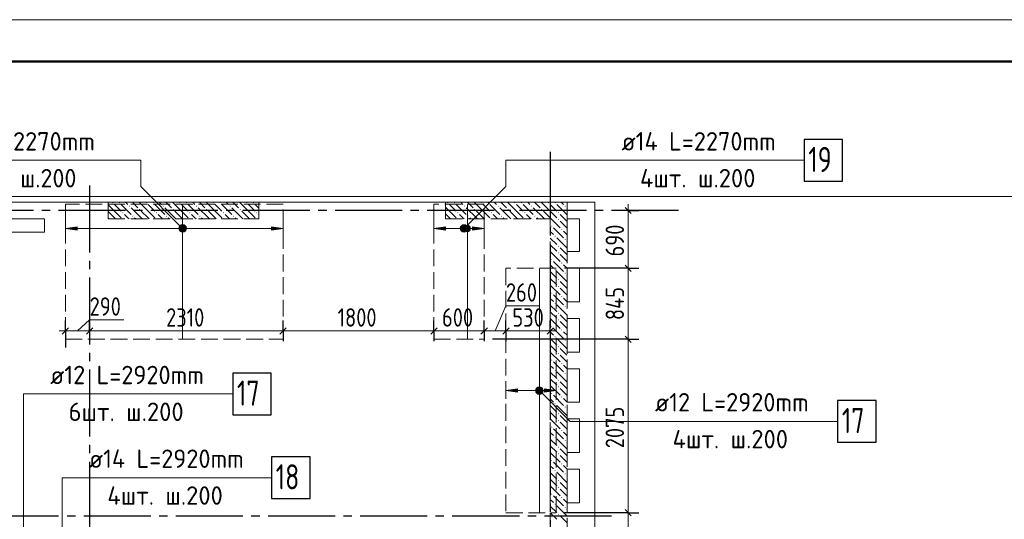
# Model space of a CAD drawing. Header units: millimetres. Extents: x 0 to 43617, y 0 to 59400.
# Tile 40 of 41: x 15489 to 27244, y 53432 to 59400. Entities that reach past the tile are written whole.
import ezdxf

# ---------------------------------------------------------------- set-up
doc = ezdxf.new("R2010")
doc.units = ezdxf.units.MM
doc.linetypes.add('______2', pattern=[270, 200, -70])
doc.linetypes.add('______5', pattern=[1100, 800, -100, 100, -100])
for name, color, linetype, lineweight in [('Standard', 7, 'Continuous', 25), ('ДОП Верх по Х', 7, 'Continuous', 25), ('ЖБ Пилон', 180, 'Continuous', 25), ('Оси', 40, '______5', 18), ('Позиционная метка номер позиции', 7, 'Continuous', 13), ('Примечания', 7, 'Continuous', 25)]:
    doc.layers.add(name, color=color, linetype=linetype, lineweight=lineweight)
doc.layers.add('ЖБ Перекрытие верхний уровень', color=7, linetype='Continuous', lineweight=25, true_color=0xe0e0ff)
doc.layers.add('ЖБ Стена верхний уровень', color=7, linetype='Continuous', lineweight=25, true_color=0x006e00)
doc.styles.add('GOST 2.304-81', font='txt')
doc.styles.add('ISOCPEUR', font='txt')

msp = doc.modelspace()

# ---------------------------------------------------------------- hatches: boundary and pattern name
at = {"layer": 'ДОП Верх по Х', "linetype": 'Continuous', "lineweight": 13, "transparency": 33554687}
for points in [[(16174, 56886), (16034, 56906), (16174, 56926)], [(20574, 56886), (20434, 56906), (20574, 56926)], [(21434, 54950), (21294, 54970), (21434, 54990)]]:
    msp.add_hatch(color=7, dxfattribs=at).paths.add_polyline_path(points, flags=16)
for points in [[(17402, 56888), (17402, 56925), (17396, 56906)], [(17402, 56925), (17415, 56874), (17415, 56939)], [(17402, 56925), (17402, 56888), (17415, 56874)], [(17415, 56939), (17434, 56869), (17434, 56944)], [(17415, 56939), (17415, 56874), (17434, 56869)], [(17434, 56944), (17434, 56869), (17453, 56874)], [(17434, 56944), (17453, 56874), (17453, 56939)], [(17453, 56939), (17453, 56874), (17466, 56888)], [(17453, 56939), (17466, 56888), (17466, 56925)], [(17466, 56925), (17466, 56888), (17472, 56906)], [(18494, 56886), (18634, 56906), (18494, 56926)], [(20802, 56888), (20802, 56925), (20796, 56906)], [(20802, 56925), (20815, 56874), (20815, 56939)], [(20802, 56925), (20802, 56888), (20815, 56874)], [(20815, 56939), (20834, 56869), (20834, 56944)], [(20815, 56939), (20815, 56874), (20834, 56869)], [(20834, 56944), (20834, 56869), (20853, 56874)], [(20834, 56944), (20853, 56874), (20853, 56939)], [(20853, 56939), (20853, 56874), (20866, 56888)], [(20853, 56939), (20866, 56888), (20866, 56925)], [(20866, 56925), (20866, 56888), (20872, 56906)], [(20894, 56886), (21034, 56906), (20894, 56926)], [(21661, 54951), (21661, 54989), (21656, 54970)], [(21661, 54989), (21675, 54938), (21675, 55002)], [(21661, 54989), (21661, 54951), (21675, 54938)], [(21675, 55002), (21694, 54932), (21694, 55008)], [(21675, 55002), (21675, 54938), (21694, 54932)], [(21694, 55008), (21694, 54932), (21712, 54938)], [(21694, 55008), (21712, 54938), (21712, 55002)], [(21712, 55002), (21712, 54938), (21726, 54951)], [(21712, 55002), (21726, 54951), (21726, 54989)], [(21726, 54989), (21726, 54951), (21731, 54970)], [(21754, 54950), (21894, 54970), (21754, 54990)]]:
    msp.add_hatch(color=7, dxfattribs=at).paths.add_polyline_path(points)
at = {"layer": 'ЖБ Пилон', "linetype": 'Continuous', "lineweight": 18, "transparency": 33554687}
for points in [[(16594, 57213), (16601, 57220), (16607, 57213), (16601, 57207)], [(16674, 57213), (16681, 57220), (16687, 57213), (16681, 57207)], [(16794, 57173), (16801, 57180), (16807, 57173), (16801, 57167)], [(16914, 57133), (16921, 57140), (16927, 57133), (16921, 57127)], [(16994, 57213), (17001, 57220), (17007, 57213), (17001, 57207)], [(17074, 57213), (17081, 57220), (17087, 57213), (17081, 57207)], [(17194, 57173), (17201, 57180), (17207, 57173), (17201, 57167)], [(17314, 57133), (17321, 57140), (17327, 57133), (17321, 57127)], [(17394, 57213), (17401, 57220), (17407, 57213), (17401, 57207)], [(17474, 57213), (17481, 57220), (17487, 57213), (17481, 57207)], [(17594, 57173), (17601, 57180), (17607, 57173), (17601, 57167)], [(17714, 57133), (17721, 57140), (17727, 57133), (17721, 57127)], [(17794, 57213), (17801, 57220), (17807, 57213), (17801, 57207)], [(17874, 57213), (17881, 57220), (17887, 57213), (17881, 57207)], [(17994, 57173), (18001, 57180), (18007, 57173), (18001, 57167)], [(18114, 57133), (18121, 57140), (18127, 57133), (18121, 57127)], [(18194, 57213), (18201, 57220), (18207, 57213), (18201, 57207)], [(18274, 57213), (18281, 57220), (18287, 57213), (18281, 57207)], [(16714, 57093), (16721, 57100), (16727, 57093), (16721, 57087)], [(16834, 57053), (16841, 57060), (16847, 57053), (16841, 57047)], [(17114, 57093), (17121, 57100), (17127, 57093), (17121, 57087)], [(17234, 57053), (17241, 57060), (17247, 57053), (17241, 57047)], [(17514, 57093), (17521, 57100), (17527, 57093), (17521, 57087)], [(17634, 57053), (17641, 57060), (17647, 57053), (17641, 57047)], [(17914, 57093), (17921, 57100), (17927, 57093), (17921, 57087)], [(18034, 57053), (18041, 57060), (18047, 57053), (18041, 57047)], [(18314, 57093), (18321, 57100), (18327, 57093), (18321, 57087)]]:
    msp.add_hatch(color=7, dxfattribs=at).paths.add_polyline_path(points, flags=16)
at = {"layer": 'ЖБ Стена верхний уровень', "linetype": 'Continuous', "lineweight": 18, "transparency": 33554687}
for points in [[(20594, 57213), (20601, 57220), (20607, 57213), (20601, 57207)], [(20674, 57213), (20681, 57220), (20687, 57213), (20681, 57207)], [(20794, 57173), (20801, 57180), (20807, 57173), (20801, 57167)], [(20914, 57133), (20921, 57140), (20927, 57133), (20921, 57127)], [(20994, 57213), (21001, 57220), (21007, 57213), (21001, 57207)], [(21074, 57213), (21081, 57220), (21087, 57213), (21081, 57207)], [(21194, 57173), (21201, 57180), (21207, 57173), (21201, 57167)], [(21314, 57133), (21321, 57140), (21327, 57133), (21321, 57127)], [(21394, 57213), (21401, 57220), (21407, 57213), (21401, 57207)], [(21474, 57213), (21481, 57220), (21487, 57213), (21481, 57207)], [(21594, 57173), (21601, 57180), (21607, 57173), (21601, 57167)], [(21714, 57133), (21721, 57140), (21727, 57133), (21721, 57127)], [(21794, 57213), (21801, 57220), (21807, 57213), (21801, 57207)], [(21874, 57213), (21881, 57220), (21887, 57213), (21881, 57207)], [(21994, 57173), (22001, 57180), (22007, 57173), (22001, 57167)], [(20714, 57093), (20721, 57100), (20727, 57093), (20721, 57087)], [(20834, 57053), (20841, 57060), (20847, 57053), (20841, 57047)], [(21114, 57093), (21121, 57100), (21127, 57093), (21121, 57087)], [(21234, 57053), (21241, 57060), (21247, 57053), (21241, 57047)], [(21514, 57093), (21521, 57100), (21527, 57093), (21521, 57087)], [(21634, 57053), (21641, 57060), (21647, 57053), (21641, 57047)], [(21914, 57093), (21921, 57100), (21927, 57093), (21921, 57087)], [(21914, 57013), (21921, 57020), (21927, 57013), (21921, 57007)], [(21834, 56933), (21841, 56940), (21847, 56933), (21841, 56927)], [(21954, 56893), (21961, 56900), (21967, 56893), (21961, 56887)], [(21874, 56813), (21881, 56820), (21887, 56813), (21881, 56807)], [(21994, 56773), (22001, 56780), (22007, 56773), (22001, 56767)], [(21914, 56693), (21921, 56700), (21927, 56693), (21921, 56687)], [(21914, 56613), (21921, 56620), (21927, 56613), (21921, 56607)], [(21834, 56533), (21841, 56540), (21847, 56533), (21841, 56527)], [(21954, 56493), (21961, 56500), (21967, 56493), (21961, 56487)], [(21874, 56413), (21881, 56420), (21887, 56413), (21881, 56407)], [(21994, 56373), (22001, 56380), (22007, 56373), (22001, 56367)], [(21914, 56293), (21921, 56300), (21927, 56293), (21921, 56287)], [(21914, 56213), (21921, 56220), (21927, 56213), (21921, 56207)], [(21834, 56133), (21841, 56140), (21847, 56133), (21841, 56127)], [(21954, 56093), (21961, 56100), (21967, 56093), (21961, 56087)], [(21874, 56013), (21881, 56020), (21887, 56013), (21881, 56007)], [(21994, 55973), (22001, 55980), (22007, 55973), (22001, 55967)], [(21914, 55893), (21921, 55900), (21927, 55893), (21921, 55887)], [(21834, 55733), (21841, 55740), (21847, 55733), (21841, 55727)], [(21914, 55813), (21921, 55820), (21927, 55813), (21921, 55807)], [(21874, 55613), (21881, 55620), (21887, 55613), (21881, 55607)], [(21954, 55693), (21961, 55700), (21967, 55693), (21961, 55687)], [(21914, 55493), (21921, 55500), (21927, 55493), (21921, 55487)], [(21994, 55573), (22001, 55580), (22007, 55573), (22001, 55567)], [(21914, 55413), (21921, 55420), (21927, 55413), (21921, 55407)], [(21834, 55333), (21841, 55340), (21847, 55333), (21841, 55327)], [(21954, 55293), (21961, 55300), (21967, 55293), (21961, 55287)], [(21874, 55213), (21881, 55220), (21887, 55213), (21881, 55207)], [(21994, 55173), (22001, 55180), (22007, 55173), (22001, 55167)], [(21914, 55093), (21921, 55100), (21927, 55093), (21921, 55087)], [(21914, 55013), (21921, 55020), (21927, 55013), (21921, 55007)], [(21834, 54933), (21841, 54940), (21847, 54933), (21841, 54927)], [(21954, 54893), (21961, 54900), (21967, 54893), (21961, 54887)], [(21874, 54813), (21881, 54820), (21887, 54813), (21881, 54807)], [(21994, 54773), (22001, 54780), (22007, 54773), (22001, 54767)], [(21914, 54693), (21921, 54700), (21927, 54693), (21921, 54687)], [(21914, 54613), (21921, 54620), (21927, 54613), (21921, 54607)], [(21834, 54533), (21841, 54540), (21847, 54533), (21841, 54527)], [(21954, 54493), (21961, 54500), (21967, 54493), (21961, 54487)], [(21874, 54413), (21881, 54420), (21887, 54413), (21881, 54407)], [(21994, 54373), (22001, 54380), (22007, 54373), (22001, 54367)], [(21914, 54293), (21921, 54300), (21927, 54293), (21921, 54287)], [(21914, 54213), (21921, 54220), (21927, 54213), (21921, 54207)], [(21834, 54133), (21841, 54140), (21847, 54133), (21841, 54127)], [(21954, 54093), (21961, 54100), (21967, 54093), (21961, 54087)], [(21874, 54013), (21881, 54020), (21887, 54013), (21881, 54007)], [(21994, 53973), (22001, 53980), (22007, 53973), (22001, 53967)], [(21914, 53893), (21921, 53900), (21927, 53893), (21921, 53887)], [(21834, 53733), (21841, 53740), (21847, 53733), (21841, 53727)], [(21914, 53813), (21921, 53820), (21927, 53813), (21921, 53807)], [(21874, 53613), (21881, 53620), (21887, 53613), (21881, 53607)], [(21954, 53693), (21961, 53700), (21967, 53693), (21961, 53687)], [(21914, 53493), (21921, 53500), (21927, 53493), (21921, 53487)], [(21994, 53573), (22001, 53580), (22007, 53573), (22001, 53567)]]:
    msp.add_hatch(color=7, dxfattribs=at).paths.add_polyline_path(points, flags=16)
at = {"layer": 'Позиционная метка номер позиции', "linetype": 'Continuous', "lineweight": 13, "transparency": 33554687}
for points in [[(17402, 56875), (17445, 56950), (17391, 56895)], [(17391, 56895), (17445, 56950), (17423, 56950)], [(17391, 56895), (17423, 56950), (17391, 56918)], [(17391, 56918), (17423, 56950), (17402, 56938)], [(17402, 56875), (17466, 56938), (17445, 56950)], [(17423, 56863), (17466, 56938), (17402, 56875)], [(17423, 56863), (17477, 56918), (17466, 56938)], [(17445, 56863), (17477, 56918), (17423, 56863)], [(17445, 56863), (17477, 56895), (17477, 56918)], [(20751, 56918), (20826, 56875), (20762, 56938)], [(20751, 56895), (20805, 56863), (20751, 56918)], [(20751, 56918), (20805, 56863), (20826, 56875)], [(20762, 56938), (20837, 56895), (20783, 56950)], [(20762, 56938), (20826, 56875), (20837, 56895)], [(20783, 56950), (20837, 56895), (20837, 56918)], [(20783, 56950), (20837, 56918), (20805, 56950)], [(20805, 56950), (20837, 56918), (20826, 56938)], [(17477, 56895), (17445, 56863), (17466, 56875)], [(20783, 56863), (20751, 56895), (20762, 56875)], [(20751, 56895), (20783, 56863), (20805, 56863)], [(21650, 54981), (21682, 55013), (21662, 55002)], [(21682, 55013), (21650, 54981), (21650, 54959)], [(21682, 55013), (21650, 54959), (21705, 55013)], [(21705, 55013), (21650, 54959), (21662, 54938)], [(21705, 55013), (21662, 54938), (21725, 55002)], [(21725, 55002), (21662, 54938), (21682, 54927)], [(21725, 55002), (21682, 54927), (21737, 54981)], [(21737, 54981), (21682, 54927), (21705, 54927)], [(21737, 54981), (21705, 54927), (21737, 54959)], [(21737, 54959), (21705, 54927), (21725, 54938)]]:
    msp.add_hatch(color=7, dxfattribs=at).paths.add_polyline_path(points)

# ---------------------------------------------------------------- linework, layer by layer
at = {"layer": 'Standard', "color": 7, "linetype": 'Continuous', "lineweight": 25, "transparency": 33554687}
for p, q in [((22791, 57083), (22716, 57157)), ((22791, 56392), (22716, 56467)), ((15996, 55645), (16072, 55720)), ((16286, 55645), (16361, 55720)), ((18596, 55645), (18672, 55720)), ((20396, 55645), (20472, 55720)), ((20996, 55645), (21072, 55720)), ((21256, 55645), (21331, 55720)), ((21786, 55645), (21861, 55720)), ((22791, 55545), (22716, 55620)), ((22791, 53472), (22716, 53547))]:
    msp.add_line(p, q, dxfattribs=at)
at = {"layer": 'Standard', "color": 7, "linetype": 'Continuous', "lineweight": 13, "transparency": 33554687}
for p, q in [((22754, 57120), (22754, 57195)), ((22754, 56430), (22754, 57120)), ((22754, 55583), (22754, 56430)), ((21164, 55683), (21294, 55982)), ((21294, 55982), (21700, 55982)), ((16179, 55683), (16324, 55814)), ((16324, 55814), (16731, 55814)), ((16034, 55683), (15959, 55683)), ((16034, 55683), (16324, 55683)), ((16324, 55683), (18634, 55683)), ((18634, 55683), (20434, 55683)), ((20434, 55683), (21034, 55683)), ((21034, 55683), (21294, 55683)), ((21294, 55683), (21824, 55683)), ((21824, 55683), (21899, 55683)), ((22754, 53510), (22754, 55583)), ((22754, 51630), (22754, 53510))]:
    msp.add_line(p, q, dxfattribs=at)
at = {"layer": 'Standard', "color": 251, "linetype": 'Continuous', "lineweight": -3, "true_color": 0x656565, "transparency": 33554687}
for p, q in [((22754, 57120), (22629, 57120)), ((22754, 57120), (22879, 57120)), ((22754, 57120), (22754, 57120)), ((22754, 56430), (22629, 56430)), ((22754, 56430), (22879, 56430)), ((16034, 55683), (16034, 55808)), ((16324, 55683), (16324, 55808)), ((18634, 55683), (18634, 55808)), ((20434, 55683), (20434, 55808)), ((21034, 55683), (21034, 55808)), ((21294, 55683), (21294, 55808)), ((21824, 55683), (21824, 55808)), ((16034, 55683), (16034, 55558)), ((16034, 55683), (16034, 55483)), ((16324, 55683), (16324, 55558)), ((16324, 55683), (16324, 55683)), ((18634, 55683), (18634, 55558)), ((18634, 55683), (18634, 55683)), ((20434, 55683), (20434, 55558)), ((20434, 55683), (20434, 55683)), ((21034, 55683), (21034, 55558)), ((21034, 55683), (21034, 55683)), ((21294, 55683), (21294, 55558)), ((21294, 55683), (21294, 55683)), ((21824, 55683), (21824, 55558)), ((21824, 55683), (21824, 55440)), ((22754, 55583), (22629, 55583)), ((22754, 55583), (22879, 55583)), ((22754, 53510), (22629, 53510)), ((22754, 53510), (22879, 53510))]:
    msp.add_line(p, q, dxfattribs=at)
at = {"layer": 'Standard', "color": 7, "linetype": 'Continuous', "lineweight": 13, "transparency": 33554687}
msp.add_lwpolyline([(0, 0), (42000, 0), (42000, 59400), (0, 59400), (0, 0)], close=True, dxfattribs=at)
at = {"layer": 'Standard', "color": 7, "linetype": 'Continuous', "lineweight": 50, "transparency": 33554687}
msp.add_lwpolyline([(2000, 58900), (41500, 58900), (41500, 500), (2000, 500), (2000, 58900)], close=True, dxfattribs=at)
at = {"layer": 'Standard', "color": 254, "linetype": 'Continuous', "lineweight": 13, "true_color": 0xc4c4ff, "transparency": 33554687}
msp.add_lwpolyline([(8374, 11080), (33142, 11080), (33142, 57288), (8374, 57288), (8374, 11080)], dxfattribs=at)
at = {"layer": 'Standard', "color": 251, "linetype": 'Continuous', "lineweight": -3, "true_color": 0x656565, "transparency": 33554687}
for points in [[(22754, 56430), (22737, 56430), (22737, 56430), (21994, 56430)], [(22754, 55583), (22737, 55583), (22737, 55583), (22737, 55583), (22737, 55583), (21134, 55583)], [(22754, 53510), (22737, 53510), (22737, 53510), (22737, 53510), (22737, 53510), (22737, 53510), (22737, 53510), (21994, 53510)]]:
    msp.add_lwpolyline(points, dxfattribs=at)
at = {"layer": 'ДОП Верх по Х', "color": 7, "linetype": 'Continuous', "lineweight": 13, "transparency": 33554687}
for p, q in [((14526, 57720), (16634, 57720)), ((22654, 57720), (24762, 57720)), ((15833, 54929), (17919, 54929)), ((23054, 54602), (25140, 54602)), ((16295, 53929), (18403, 53929))]:
    msp.add_line(p, q, dxfattribs=at)
at = {"layer": 'ДОП Верх по Х', "color": 7, "linetype": 'Continuous', "lineweight": 18, "transparency": 33554687}
for p, q in [((17434, 57188), (17434, 55590)), ((20834, 57188), (20834, 55590)), ((21694, 56424), (21694, 53516))]:
    msp.add_line(p, q, dxfattribs=at)
at = {"layer": 'ДОП Верх по Х', "color": 251, "linetype": 'Continuous', "lineweight": 13, "true_color": 0x494949, "transparency": 33554687}
for p, q in [((16034, 56906), (16034, 57006)), ((16034, 56906), (16174, 56926)), ((16174, 56886), (16034, 56906)), ((16034, 56906), (16034, 56806)), ((16034, 56906), (16034, 56906)), ((16174, 56926), (16174, 56886)), ((16174, 56906), (17404, 56906)), ((17434, 56944), (17434, 56944)), ((17464, 56906), (18494, 56906)), ((18634, 56906), (18494, 56926)), ((18494, 56926), (18494, 56886)), ((18494, 56886), (18634, 56906)), ((18634, 56906), (18634, 57006)), ((18634, 56906), (18634, 56806)), ((18634, 56906), (18634, 56906)), ((20434, 56906), (20434, 57006)), ((20434, 56906), (20574, 56926)), ((20574, 56886), (20434, 56906)), ((20434, 56906), (20434, 56806)), ((20434, 56906), (20434, 56906)), ((20574, 56926), (20574, 56886)), ((20574, 56906), (20804, 56906)), ((20834, 56944), (20834, 56944)), ((20864, 56906), (20894, 56906)), ((21034, 56906), (20894, 56926)), ((20894, 56926), (20894, 56886)), ((20894, 56886), (21034, 56906)), ((21034, 56906), (21034, 57006)), ((21034, 56906), (21034, 56806)), ((21034, 56906), (21034, 56906)), ((17434, 56869), (17434, 56869)), ((20834, 56869), (20834, 56869)), ((21294, 54970), (21294, 55070)), ((21894, 54970), (21894, 55070)), ((21294, 54970), (21434, 54990)), ((21434, 54950), (21294, 54970)), ((21294, 54970), (21294, 54870)), ((21294, 54970), (21294, 54970)), ((21434, 54990), (21434, 54950)), ((21434, 54970), (21664, 54970)), ((21694, 55008), (21694, 55008)), ((21694, 54932), (21694, 54932)), ((21724, 54970), (21754, 54970)), ((21894, 54970), (21754, 54990)), ((21754, 54990), (21754, 54950)), ((21754, 54950), (21894, 54970)), ((21894, 54970), (21894, 54870)), ((21894, 54970), (21894, 54970))]:
    msp.add_line(p, q, dxfattribs=at)
at = {"layer": 'ДОП Верх по Х', "color": 7, "linetype": 'Continuous', "lineweight": 25, "transparency": 33554687}
for points in [[(24854, 57470), (25314, 57470), (25314, 57970), (24854, 57970), (24854, 57470)], [(18033, 54679), (18493, 54679), (18493, 55179), (18033, 55179), (18033, 54679)], [(25254, 54352), (25714, 54352), (25714, 54852), (25254, 54852), (25254, 54352)], [(18495, 53679), (18955, 53679), (18955, 54179), (18495, 54179), (18495, 53679)]]:
    msp.add_lwpolyline(points, dxfattribs=at)
at = {"layer": 'ДОП Верх по Х', "color": 251, "linetype": 'Continuous', "lineweight": 13, "true_color": 0x494949, "transparency": 33554687}
for centre in [(17434, 56906), (20834, 56906), (21694, 54970)]:
    msp.add_circle(centre, 37.5, dxfattribs=at)
at = {"layer": 'ЖБ Перекрытие верхний уровень', "color": 7, "linetype": 'Continuous', "lineweight": 18, "transparency": 33554687}
for p, q in [((22354, 57220), (8924, 57220)), ((22354, 50590), (22354, 57220)), ((15784, 57020), (15284, 57020)), ((15784, 56860), (15784, 57020)), ((22024, 56630), (22024, 57020)), ((22024, 57020), (22174, 57020)), ((22174, 57020), (22174, 56630)), ((15284, 56860), (15784, 56860)), ((22174, 56630), (22024, 56630)), ((22024, 56430), (22174, 56430)), ((22024, 56030), (22024, 56430)), ((22174, 56430), (22174, 56030)), ((22174, 56030), (22024, 56030)), ((22024, 55430), (22024, 55830)), ((22024, 55830), (22174, 55830)), ((22174, 55830), (22174, 55430)), ((22174, 55430), (22024, 55430)), ((22024, 54830), (22024, 55230)), ((22024, 55230), (22174, 55230)), ((22174, 55230), (22174, 54830)), ((22174, 54830), (22024, 54830)), ((22024, 54230), (22024, 54630)), ((22024, 54630), (22174, 54630)), ((22174, 54630), (22174, 54230)), ((22174, 54230), (22024, 54230)), ((22024, 53630), (22024, 54030)), ((22024, 54030), (22174, 54030)), ((22174, 54030), (22174, 53630)), ((22174, 53630), (22024, 53630))]:
    msp.add_line(p, q, dxfattribs=at)
at = {"layer": 'ЖБ Пилон', "color": 253, "linetype": '______2', "lineweight": 13, "true_color": 0xa0a0a0, "transparency": 33554687}
for p, q in [((18344, 57220), (16544, 57220)), ((16544, 57220), (16544, 57020)), ((18344, 57020), (18344, 57220)), ((16544, 57020), (18344, 57020))]:
    msp.add_line(p, q, dxfattribs=at)
at = {"layer": 'ЖБ Пилон', "color": 9, "linetype": 'Continuous', "lineweight": 18, "true_color": 0xc7c7c7, "transparency": 33554687}
for p, q in [((16621, 57113), (16544, 57190)), ((16621, 57193), (16701, 57113)), ((16701, 57193), (16821, 57073)), ((16754, 57220), (16781, 57193)), ((16941, 57033), (16821, 57153)), ((16834, 57220), (16901, 57153)), ((17021, 57113), (16914, 57220)), ((17021, 57193), (17101, 57113)), ((17101, 57193), (17221, 57073)), ((17154, 57220), (17181, 57193)), ((17341, 57033), (17221, 57153)), ((17234, 57220), (17301, 57153)), ((17421, 57113), (17314, 57220)), ((17421, 57193), (17501, 57113)), ((17501, 57193), (17621, 57073)), ((17554, 57220), (17581, 57193)), ((17741, 57033), (17621, 57153)), ((17634, 57220), (17701, 57153)), ((17821, 57113), (17714, 57220)), ((17821, 57193), (17901, 57113)), ((17901, 57193), (18021, 57073)), ((17954, 57220), (17981, 57193)), ((18141, 57033), (18021, 57153)), ((18034, 57220), (18101, 57153)), ((18221, 57113), (18114, 57220)), ((18221, 57193), (18301, 57113)), ((18301, 57193), (18344, 57150)), ((16544, 57110), (16621, 57033)), ((16544, 57030), (16554, 57020)), ((16621, 57113), (16701, 57033)), ((16621, 57033), (16634, 57020)), ((16781, 57033), (16741, 57073)), ((16794, 57020), (16781, 57033)), ((16861, 57033), (16874, 57020)), ((16941, 57113), (17021, 57033)), ((16941, 57033), (16954, 57020)), ((17021, 57113), (17101, 57033)), ((17021, 57033), (17034, 57020)), ((17181, 57033), (17141, 57073)), ((17194, 57020), (17181, 57033)), ((17261, 57033), (17274, 57020)), ((17341, 57113), (17421, 57033)), ((17341, 57033), (17354, 57020)), ((17421, 57113), (17501, 57033)), ((17421, 57033), (17434, 57020)), ((17581, 57033), (17541, 57073)), ((17594, 57020), (17581, 57033)), ((17661, 57033), (17674, 57020)), ((17741, 57113), (17821, 57033)), ((17741, 57033), (17754, 57020)), ((17821, 57113), (17901, 57033)), ((17821, 57033), (17834, 57020)), ((17981, 57033), (17941, 57073)), ((17994, 57020), (17981, 57033)), ((18061, 57033), (18074, 57020)), ((18141, 57113), (18221, 57033)), ((18141, 57033), (18154, 57020)), ((18221, 57113), (18301, 57033)), ((18221, 57033), (18234, 57020)), ((18344, 57070), (18341, 57073))]:
    msp.add_line(p, q, dxfattribs=at)
at = {"layer": 'ЖБ Стена верхний уровень', "color": 251, "linetype": '______2', "lineweight": 13, "true_color": 0x656565, "transparency": 33554687}
for p, q in [((22024, 57220), (20574, 57220)), ((20574, 57220), (20574, 57020)), ((22024, 57020), (22024, 57220)), ((20574, 57020), (21824, 57020)), ((21824, 57020), (21824, 50260)), ((22024, 50280), (22024, 57020))]:
    msp.add_line(p, q, dxfattribs=at)
at = {"layer": 'ЖБ Стена верхний уровень', "color": 9, "linetype": 'Continuous', "lineweight": 18, "true_color": 0xc7c7c7, "transparency": 33554687}
for p, q in [((20621, 57113), (20574, 57160)), ((20621, 57193), (20701, 57113)), ((20701, 57193), (20821, 57073)), ((20754, 57220), (20781, 57193)), ((20941, 57033), (20821, 57153)), ((20834, 57220), (20901, 57153)), ((21021, 57113), (20914, 57220)), ((21021, 57193), (21101, 57113)), ((21101, 57193), (21221, 57073)), ((21154, 57220), (21181, 57193)), ((21341, 57033), (21221, 57153)), ((21234, 57220), (21301, 57153)), ((21421, 57113), (21314, 57220)), ((21421, 57193), (21501, 57113)), ((21501, 57193), (21621, 57073)), ((21554, 57220), (21581, 57193)), ((21741, 57033), (21621, 57153)), ((21634, 57220), (21701, 57153)), ((21821, 57113), (21714, 57220)), ((21821, 57193), (21901, 57113)), ((21901, 57193), (22021, 57073)), ((21954, 57220), (21981, 57193)), ((22024, 57150), (22021, 57153)), ((20574, 57080), (20621, 57033)), ((20621, 57113), (20701, 57033)), ((20621, 57033), (20634, 57020)), ((20781, 57033), (20741, 57073)), ((20794, 57020), (20781, 57033)), ((20861, 57033), (20874, 57020)), ((20941, 57113), (21021, 57033)), ((20941, 57033), (20954, 57020)), ((21021, 57113), (21101, 57033)), ((21021, 57033), (21034, 57020)), ((21181, 57033), (21141, 57073)), ((21194, 57020), (21181, 57033)), ((21261, 57033), (21274, 57020)), ((21341, 57113), (21421, 57033)), ((21341, 57033), (21354, 57020)), ((21421, 57113), (21501, 57033)), ((21421, 57033), (21434, 57020)), ((21581, 57033), (21541, 57073)), ((21594, 57020), (21581, 57033)), ((21661, 57033), (21674, 57020)), ((21741, 57113), (21821, 57033)), ((21741, 57033), (21754, 57020)), ((21821, 57113), (21901, 57033)), ((21821, 57033), (21834, 57020)), ((21834, 57020), (21941, 56913)), ((21981, 57033), (21941, 57073)), ((21994, 57020), (21981, 57033)), ((22021, 56993), (21994, 57020)), ((21861, 56913), (21981, 56793)), ((21941, 56993), (22024, 56910)), ((21861, 56833), (21824, 56870)), ((21824, 56790), (21901, 56713)), ((21901, 56793), (22021, 56673)), ((21981, 56873), (22024, 56830)), ((21824, 56710), (21901, 56633)), ((21981, 56633), (21941, 56673)), ((22024, 56750), (22021, 56753)), ((21824, 56630), (21941, 56513)), ((21941, 56593), (22024, 56510)), ((22021, 56593), (21981, 56633)), ((21861, 56433), (21824, 56470)), ((21861, 56513), (21981, 56393)), ((21981, 56473), (22024, 56430)), ((21824, 56390), (21901, 56313)), ((21824, 56310), (21901, 56233)), ((21901, 56393), (22021, 56273)), ((22024, 56350), (22021, 56353)), ((21824, 56230), (21941, 56113)), ((21981, 56233), (21941, 56273)), ((21941, 56193), (22024, 56110)), ((22021, 56193), (21981, 56233)), ((21861, 56113), (21981, 55993)), ((21981, 56073), (22024, 56030)), ((21861, 56033), (21824, 56070)), ((21824, 55990), (21901, 55913)), ((21901, 55993), (22021, 55873)), ((21824, 55910), (21901, 55833)), ((21981, 55833), (21941, 55873)), ((22024, 55950), (22021, 55953)), ((21824, 55830), (21941, 55713)), ((21941, 55793), (22024, 55710)), ((22021, 55793), (21981, 55833)), ((21861, 55633), (21824, 55670)), ((21861, 55713), (21981, 55593)), ((21981, 55673), (22024, 55630)), ((21824, 55590), (21901, 55513)), ((21824, 55510), (21901, 55433)), ((21901, 55593), (22021, 55473)), ((22024, 55550), (22021, 55553)), ((21824, 55430), (21941, 55313)), ((21981, 55433), (21941, 55473)), ((21941, 55393), (22024, 55310)), ((22021, 55393), (21981, 55433)), ((21861, 55233), (21824, 55270)), ((21861, 55313), (21981, 55193)), ((21981, 55273), (22024, 55230)), ((21824, 55190), (21901, 55113)), ((21901, 55193), (22021, 55073)), ((22024, 55150), (22021, 55153)), ((21824, 55110), (21901, 55033)), ((21824, 55030), (21941, 54913)), ((21981, 55033), (21941, 55073)), ((22021, 54993), (21981, 55033)), ((21861, 54913), (21981, 54793)), ((21941, 54993), (22024, 54910)), ((21861, 54833), (21824, 54870)), ((21824, 54790), (21901, 54713)), ((21901, 54793), (22021, 54673)), ((21981, 54873), (22024, 54830)), ((21824, 54710), (21901, 54633)), ((21981, 54633), (21941, 54673)), ((22024, 54750), (22021, 54753)), ((21824, 54630), (21941, 54513)), ((21941, 54593), (22024, 54510)), ((22021, 54593), (21981, 54633)), ((21861, 54433), (21824, 54470)), ((21861, 54513), (21981, 54393)), ((21981, 54473), (22024, 54430)), ((21824, 54390), (21901, 54313)), ((21824, 54310), (21901, 54233)), ((21901, 54393), (22021, 54273)), ((22024, 54350), (22021, 54353)), ((21824, 54230), (21941, 54113)), ((21981, 54233), (21941, 54273)), ((21941, 54193), (22024, 54110)), ((22021, 54193), (21981, 54233)), ((21861, 54113), (21981, 53993)), ((21861, 54033), (21824, 54070)), ((21824, 53990), (21901, 53913)), ((21901, 53993), (22021, 53873)), ((21981, 54073), (22024, 54030)), ((21824, 53910), (21901, 53833)), ((21981, 53833), (21941, 53873)), ((22024, 53950), (22021, 53953)), ((21824, 53830), (21941, 53713)), ((21941, 53793), (22024, 53710)), ((22021, 53793), (21981, 53833)), ((21861, 53633), (21824, 53670)), ((21861, 53713), (21981, 53593)), ((21981, 53673), (22024, 53630)), ((21824, 53590), (21901, 53513)), ((21824, 53510), (21901, 53433)), ((21901, 53593), (22021, 53473)), ((22024, 53550), (22021, 53553)), ((21981, 53433), (21941, 53473)), ((22021, 53393), (21981, 53433))]:
    msp.add_line(p, q, dxfattribs=at)
at = {"layer": 'Оси', "color": 8, "linetype": '______5', "lineweight": -3, "transparency": 33554687}
for p, q in [((21824, 57820), (21824, 7100)), ((16324, 57420), (16324, 7100)), ((23354, 57120), (3600, 57120)), ((22554, 53470), (3600, 53470))]:
    msp.add_line(p, q, dxfattribs=at)
at = {"layer": 'Позиционная метка номер позиции', "color": 7, "linetype": 'Continuous', "lineweight": 13, "transparency": 33554687}
for p, q in [((17402, 56938), (17402, 56938)), ((17466, 56938), (17466, 56938)), ((20762, 56938), (20762, 56938)), ((20826, 56938), (20826, 56938)), ((17402, 56875), (17402, 56875)), ((17466, 56875), (17466, 56875)), ((20762, 56875), (20762, 56875)), ((20826, 56875), (20826, 56875)), ((21662, 55002), (21662, 55002)), ((21662, 54938), (21662, 54938)), ((21725, 55002), (21725, 55002)), ((21725, 54938), (21725, 54938))]:
    msp.add_line(p, q, dxfattribs=at)
for points in [[(17434, 56906), (16934, 57406), (16934, 57720), (14434, 57720)], [(20794, 56906), (21294, 57406), (21294, 57720), (24854, 57720)], [(14734, 51074), (15533, 51873), (15533, 54929), (18033, 54929)], [(21694, 54970), (22061, 54602), (25254, 54602)], [(16794, 51074), (15995, 51873), (15995, 53929), (18495, 53929)]]:
    msp.add_lwpolyline(points, dxfattribs=at)
for centre in [(17434, 56906), (20794, 56906), (21694, 54970)]:
    msp.add_circle(centre, 45, dxfattribs=at)
at = {"layer": 'Примечания', "color": 7, "linetype": '______2', "lineweight": 18, "transparency": 33554687}
for p, q in [((18634, 57195), (16034, 57195)), ((16034, 57195), (16034, 55583)), ((18634, 55583), (18634, 57195)), ((21034, 57195), (20434, 57195)), ((20434, 57195), (20434, 55583)), ((21034, 55583), (21034, 57195)), ((21894, 56430), (21294, 56430)), ((21294, 56430), (21294, 53510)), ((21894, 53510), (21894, 56430)), ((16034, 55583), (18634, 55583)), ((20434, 55583), (21034, 55583)), ((21294, 53510), (21894, 53510))]:
    msp.add_line(p, q, dxfattribs=at)

# ---------------------------------------------------------------- texts
at = {"layer": 'Standard', "color": 7, "linetype": 'Continuous', "lineweight": 25, "transparency": 33554687, "char_height": 220, "attachment_point": 7, "rotation": 90, "style": 'GOST 2.304-81'}
for s, insert, width in [('690', (22704, 56572), 531.96), ('845', (22704, 55811), 516.4), ('2075', (22704, 54281), 657.05)]:
    msp.add_mtext(s, dxfattribs=dict(at, insert=insert, width=width))
at = {"layer": 'Standard', "color": 7, "linetype": 'Continuous', "lineweight": 25, "transparency": 33554687, "char_height": 220, "attachment_point": 7, "style": 'GOST 2.304-81'}
for s, insert, width in [('260', (21294, 56032), 531.97), ('290', (16324, 55864), 531.97), ('2310', (17237, 55733), 610.16), ('1800', (19284, 55733), 625.74), ('600', (20531, 55733), 531.97), ('530', (21371, 55733), 500.83)]:
    msp.add_mtext(s, dxfattribs=dict(at, insert=insert, width=width))
at = {"layer": 'ДОП Верх по Х', "color": 7, "linetype": 'Continuous', "lineweight": 13, "transparency": 33554687, "attachment_point": 7, "style": 'ISOCPEUR'}
for s, insert, char_height, width in [('\\W0.96;ø14 L=2270mm ', (14546, 57837), 220, 2172.6), ('\\W0.96;ø14 L=2270mm ', (22674, 57837), 220, 2172.61), ('\\W0.75;19', (24904, 57580), 300, 472.27), ('\\W0.95;14шт. ш.200 ', (14711, 57397), 220, 1842.01), ('\\W0.97;4шт. ш.200 ', (22894, 57397), 220, 1734.41), ('\\W0.96;ø12 L=2920mm ', (15853, 55046), 220, 2150.52), ('\\W0.75;17', (18083, 54789), 300, 472.28), ('\\W0.96;ø12 L=2920mm ', (23074, 54720), 220, 2150.52), ('\\W0.97;6шт. ш.200 ', (16073, 54606), 220, 1712.32), ('\\W0.75;17', (25304, 54462), 300, 472.27), ('\\W0.97;4шт. ш.200 ', (23283, 54280), 220, 1734.41), ('\\W0.96;ø14 L=2920mm ', (16315, 54046), 220, 2172.6), ('\\W0.75;18', (18545, 53789), 300, 472.29), ('\\W0.97;4шт. ш.200 ', (16535, 53606), 220, 1734.41)]:
    msp.add_mtext(s, dxfattribs=dict(at, insert=insert, char_height=char_height, width=width))

doc.saveas('drawing.dxf')
